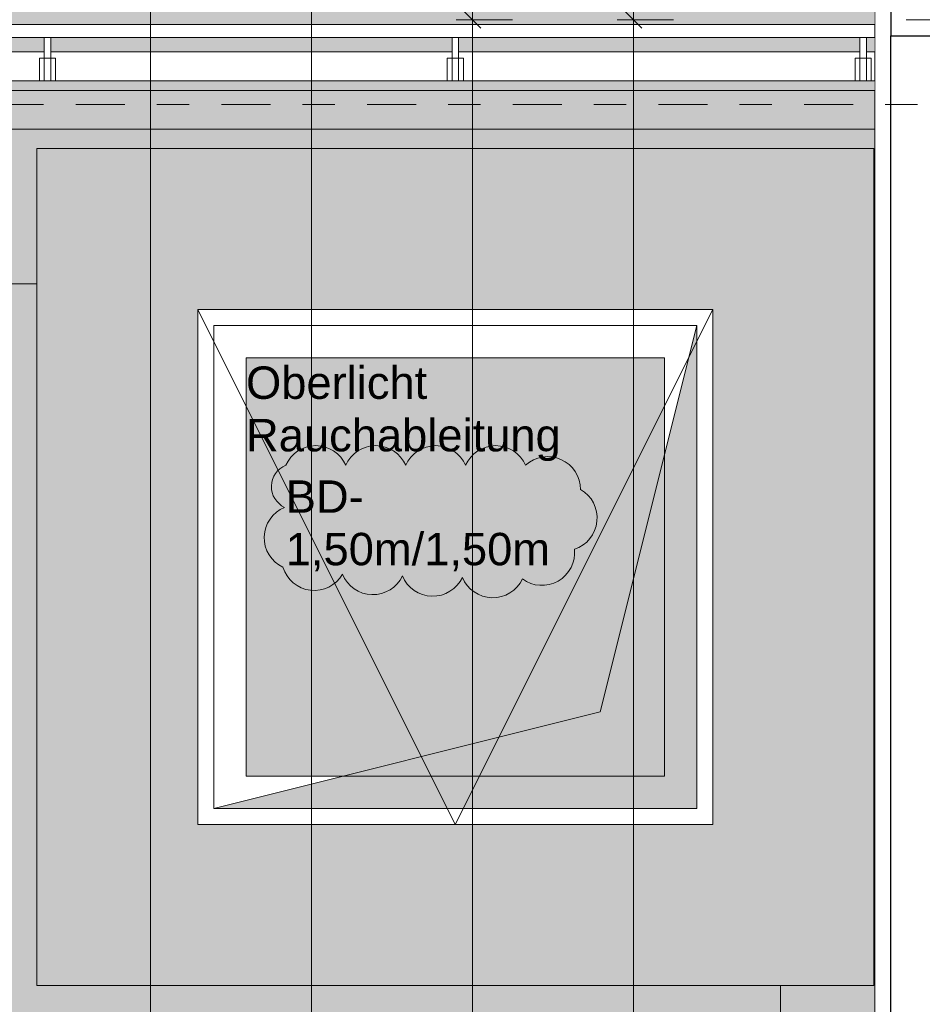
# Model space of a CAD drawing. Header units: metres. Extents: x -180 to 4, y -50 to 6.
# Tile 215 of 256: x -102.67 to -99.87, y -14.96 to -11.9. Entities that reach past the tile are written whole.
import ezdxf

# ---------------------------------------------------------------- set-up
doc = ezdxf.new("R2010")
doc.units = ezdxf.units.M
doc.header["$LTSCALE"] = 0.05
doc.header["$PDMODE"] = 1
doc.header["$PDSIZE"] = -2
for name, pattern in [('ISO-02 Strichlinie', [3.81, 3.048, -0.762]), ('ISO-10 Strichpunktlinie', [4.699, 3.048, -0.762, 0.127, -0.762]), ('Linienart-20', [2.116531, 1.058062, -1.058469]), ('Linienart-34', [4.233, 2.116, -2.117])]:
    doc.linetypes.add(name, pattern=pattern)
doc.layers.get('0').update_dxf_attribs({"lineweight": 25})
for name, color, linetype, lineweight, true_color in [('30 -33 Aussenwände- 7 Fassade_ Elemente', 7, 'Continuous', 9, 0x00aacc), ('30 -35 Decken- 1 Konstruktion-Träger- Stahlbeton', 7, 'Continuous', 13, 0x33aa00), ('30 -35 Decken- 11 Bodendurchbruch', 7, 'Continuous', 15, 0x599559), ('30 -36 Dächer- 3 Dachbeläge', 7, 'Continuous', 15, 0x9999ff), ('30 -36 Dächer- 3 Dachbeläge Gründach', 250, 'Continuous', 9, 0x333333), ('30 -36 Dächer- 4 Dachbekleidungen', 7, 'Continuous', 9, 0xccccff), ('70 -72 Beschriftung- 1 Beschriftung allgemein', 7, 'Continuous', 9, 0xff6633), ('70 -72 Beschriftung- 7 Detailverweise Linie', 7, 'Continuous', 9, 0x00dd00), ('70 -76 Bemaßung- 2 Allgemein', 7, 'Continuous', 5, 0x6666cc), ('70 -77 Revision- 2 Wolken', 7, 'Continuous', 18, 0x944cff), ('CW-Unsichtbar', 7, 'Continuous', 9, 0x599559)]:
    doc.layers.add(name, color=color, linetype=linetype, lineweight=lineweight, true_color=true_color)
for name, color, linetype, lineweight in [('40 -43 Lüftungsanlagen - Entrauchung', 7, 'Continuous', 9), ('60- 61 allgemeine Ausstattung- 4 Terrassen', 7, 'Continuous', 9), ('70 -73 Bauteildarst.- 2 verdeckt 0.15', 7, 'Linienart-34', 15), ('Keine', 7, 'Continuous', 9)]:
    doc.layers.add(name, color=color, linetype=linetype, lineweight=lineweight)
doc.styles.add('Arial', font='arial.ttf')
doc.styles.add('Arial (bold)', font='arialbd.ttf')
doc.dimstyles.new('k+k 1_50', dxfattribs={"dimtxt": 0.100689, "dimasz": 0.05302, "dimexe": 0.05, "dimexo": 0.15, "dimgap": 0.01, "dimtad": 1, "dimdec": 3, "dimtxsty": 'Arial', "dimblk": 'VW_SLASH', "dimblk1": 'VW_SLASH', "dimblk2": 'VW_SLASH', "dimcen": 0, "dimdle": 0.05, "dimadec": 3, "dimazin": 0, "dimtfac": 0.75, "dimtdec": 3, "dimtix": 1, "dimtmove": 0, "dimatfit": 0, "dimldrblk": 'VW_SLASH-1', "dimfxl": 0.125, "dimfxlon": 1, "dimfrac": 2, "dimtolj": 1, "dimarcsym": 0})

# ---------------------------------------------------------------- blocks, each defined once
blk = doc.blocks.new('Gruppe-1512')
at = {"color": 255}
blk.add_wipeout([(-100.018, -19.947), (-100.018, -11.697), (-99.221, -11.697), (-99.221, -19.947)], dxfattribs=at).dxf.layer = '30 -33 Aussenwände- 7 Fassade_ Elemente'
blk.add_wipeout([(-99.776, -19.722), (-99.428, -19.722), (-99.428, -11.922), (-99.776, -11.922), (-99.776, -11.767), (-100.018, -11.767), (-100.018, -19.877), (-99.776, -19.877)], dxfattribs=at).dxf.layer = '30 -33 Aussenwände- 7 Fassade_ Elemente'
at = {"layer": '30 -33 Aussenwände- 7 Fassade_ Elemente', "flags": 128}
blk.add_lwpolyline([(-99.776, -19.722), (-99.428, -19.722), (-99.428, -11.922), (-99.776, -11.922), (-99.776, -11.767), (-100.018, -11.767), (-100.018, -19.877), (-99.776, -19.877)], close=True, dxfattribs=at)
at = {"color": 255, "lineweight": 25}
blk.add_wipeout([(-99.968, -19.697), (-99.968, -11.947), (-99.776, -11.947), (-99.776, -19.697)], dxfattribs=at).dxf.layer = '30 -33 Aussenwände- 7 Fassade_ Elemente'
at = {"layer": '30 -33 Aussenwände- 7 Fassade_ Elemente', "lineweight": 25, "flags": 128}
blk.add_lwpolyline([(-99.968, -19.697), (-99.968, -11.947), (-99.776, -11.947), (-99.776, -19.697)], close=True, dxfattribs=at)
at = {"color": 255, "lineweight": 25}
blk.add_wipeout([(-99.776, -11.922), (-99.836, -11.922), (-99.836, -11.782), (-99.968, -11.782), (-99.968, -11.947), (-99.776, -11.947)], dxfattribs=at).dxf.layer = '30 -33 Aussenwände- 7 Fassade_ Elemente'
at = {"layer": '30 -33 Aussenwände- 7 Fassade_ Elemente', "lineweight": 25, "flags": 128}
blk.add_lwpolyline([(-99.776, -11.922), (-99.836, -11.922), (-99.836, -11.782), (-99.968, -11.782), (-99.968, -11.947), (-99.776, -11.947)], close=True, dxfattribs=at)
blk = doc.blocks.new('Gruppe-4392')
at = {"layer": '30 -35 Decken- 1 Konstruktion-Träger- Stahlbeton', "color": 7, "linetype": 'Linienart-20', "lineweight": 13, "transparency": 33554687}
blk.add_line((-99.621, -11.897), (-106.821, -11.897), dxfattribs=at)
at = {"layer": '30 -35 Decken- 1 Konstruktion-Träger- Stahlbeton', "color": 0, "flags": 1}
for tag in ['IFC_UUID', 'instanceID']:
    blk.add_attdef(tag, (-106.821, -11.897), '', height=0.00018, dxfattribs=at)
blk = doc.blocks.new('_03-OG3_Tragwerk (2D)')
at = {"layer": '30 -33 Aussenwände- 7 Fassade_ Elemente', "color": 7}
blk.add_blockref('Gruppe-1512', (0, 0), dxfattribs=at)
at = {"layer": '30 -35 Decken- 1 Konstruktion-Träger- Stahlbeton'}
blk.add_blockref('Gruppe-4392', (0, 0), dxfattribs=at)
blk = doc.blocks.new('Gruppe-8278')
at = {"color": 255, "lineweight": 9}
blk.add_wipeout([(-100.021, -12.297), (-100.021, -14.897), (-101.3194, -14.897), (-101.3194, -14.397), (-100.521, -14.397), (-100.521, -12.797), (-101.3194, -12.797), (-101.3194, -12.297)], dxfattribs=at).dxf.layer = '30 -36 Dächer- 3 Dachbeläge'
blk.add_wipeout([(-101.3194, -12.297), (-101.3194, -12.797), (-102.121, -12.797), (-102.121, -14.397), (-101.3194, -14.397), (-101.3194, -14.897), (-102.621, -14.897), (-102.621, -12.297)], dxfattribs=at).dxf.layer = '30 -36 Dächer- 3 Dachbeläge'
at = {"layer": '30 -36 Dächer- 3 Dachbeläge', "linetype": 'Continuous', "lineweight": 9}
h = blk.add_hatch(dxfattribs=at)
h.set_pattern_fill('{914A209A-ED12-11EE-87B6-5CE', style=0, pattern_type=2)
h.set_pattern_definition([(-22, (-62.9235, -22.547042), (-0.018555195, 0.04226461), [0.000625, -0.061875]), (14, (-62.915251, -22.569718), (-0.037110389, -0.027832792), [0.000625, -0.030625]), (-3.77456, (-62.974014, -22.58415), (-0.01958604, 0.06597403), [0.00028186, -0.09367194]), (-68, (-62.80392, -22.52024), (0.1926424, 0.0440799), [0.00028125, -0.09346875]), (96, (-62.937934, -22.611983), (-0.036105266, -0.06319548), [0.0005625, -0.0931875]), (132, (-62.9101, -22.58828), (0.040202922, 0.004123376), [0.0003125, -0.0621875]), (-17, (-62.942055, -22.57178), (0.0930531, 0.02892868), [0.000625, -0.061875]), (-145, (-62.9369, -22.566625), (0.06266964, -0.04009224), [0.000625, -0.061875]), (-137, (-62.95133, -22.563533), (0.049444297, -0.02123569), [0.000625, -0.061875])])
h.paths.add_polyline_path([(-102.621, -12.297), (-102.621, -14.897), (-100.021, -14.897), (-100.021, -12.297)])
h.paths.add_polyline_path([(-100.521, -14.397), (-102.121, -14.397), (-102.121, -12.797), (-100.521, -12.797)])
at = {"layer": '30 -36 Dächer- 3 Dachbeläge', "lineweight": 9, "flags": 128}
for points in [[(-102.621, -12.297), (-102.621, -14.897), (-100.021, -14.897), (-100.021, -12.297)], [(-100.521, -14.397), (-102.121, -14.397), (-102.121, -12.797), (-100.521, -12.797)]]:
    blk.add_lwpolyline(points, close=True, dxfattribs=at)
at = {"color": 255, "linetype": 'Continuous', "lineweight": 9}
blk.add_wipeout([(-102.121, -12.797), (-100.521, -12.797), (-100.521, -14.397), (-102.121, -14.397)], dxfattribs=at).dxf.layer = '40 -43 Lüftungsanlagen - Entrauchung'
at = {"layer": '40 -43 Lüftungsanlagen - Entrauchung', "linetype": 'Continuous', "lineweight": 0}
blk.add_hatch(color=254, dxfattribs=at).paths.add_polyline_path([(-101.971, -12.947), (-100.671, -12.947), (-100.671, -14.247), (-101.971, -14.247)])
at = {"layer": '40 -43 Lüftungsanlagen - Entrauchung', "color": 7, "linetype": 'Continuous', "lineweight": 9, "flags": 128}
blk.add_lwpolyline([(-102.121, -12.797), (-100.521, -12.797), (-100.521, -14.397), (-102.121, -14.397)], close=True, dxfattribs=at)
blk.add_lwpolyline([(-102.121, -12.797), (-101.321, -14.397), (-100.521, -12.797)], dxfattribs=at)
at = {"layer": '40 -43 Lüftungsanlagen - Entrauchung', "color": 252, "true_color": 0x888888, "flags": 128}
blk.add_lwpolyline([(-101.971, -12.947), (-100.671, -12.947), (-100.671, -14.247), (-101.971, -14.247)], close=True, dxfattribs=at)
at = {"layer": '70 -73 Bauteildarst.- 2 verdeckt 0.15', "flags": 128}
blk.add_lwpolyline([(-102.071, -12.847), (-100.571, -12.847), (-100.571, -14.347), (-102.071, -14.347)], close=True, dxfattribs=at)
at = {"layer": '70 -72 Beschriftung- 1 Beschriftung allgemein', "insert": (-101.971, -12.9741), "char_height": 0.100689, "attachment_point": 1, "rotation": 359.9947, "line_spacing_factor": 0.970891, "style": 'Arial'}
blk.add_mtext('Oberlicht\\PRauchableitung', dxfattribs=at)
blk = doc.blocks.new('Gruppe-8711')
at = {"color": 255}
blk.add_wipeout([(-102.5777, -12.017), (-102.5777, -12.087), (-102.5977, -12.087), (-102.5977, -12.017)], dxfattribs=at).dxf.layer = '30 -36 Dächer- 4 Dachbekleidungen'
at = {"layer": '30 -36 Dächer- 4 Dachbekleidungen', "flags": 128}
for points in [[(-102.5977, -12.017), (-102.6127, -12.017), (-102.6127, -12.087), (-102.5977, -12.087)], [(-102.5777, -12.017), (-102.5777, -12.087), (-102.5977, -12.087), (-102.5977, -12.017)], [(-102.5777, -12.017), (-102.5627, -12.017), (-102.5627, -12.087), (-102.5777, -12.087)]]:
    blk.add_lwpolyline(points, dxfattribs=at)
at = {"color": 255}
blk.add_wipeout([(-102.5777, -12.017), (-102.5777, -11.937), (-102.5977, -11.937), (-102.5977, -12.017)], dxfattribs=at).dxf.layer = '30 -36 Dächer- 4 Dachbekleidungen'
at = {"layer": '30 -36 Dächer- 4 Dachbekleidungen', "flags": 128}
blk.add_lwpolyline([(-102.5777, -12.017), (-102.5777, -11.937), (-102.5977, -11.937), (-102.5977, -12.017)], close=True, dxfattribs=at)
blk = doc.blocks.new('Gruppe-8712')
at = {"color": 255}
blk.add_wipeout([(-101.311, -12.017), (-101.311, -12.087), (-101.331, -12.087), (-101.331, -12.017)], dxfattribs=at).dxf.layer = '30 -36 Dächer- 4 Dachbekleidungen'
at = {"layer": '30 -36 Dächer- 4 Dachbekleidungen', "flags": 128}
for points in [[(-101.331, -12.017), (-101.346, -12.017), (-101.346, -12.087), (-101.331, -12.087)], [(-101.311, -12.017), (-101.311, -12.087), (-101.331, -12.087), (-101.331, -12.017)], [(-101.311, -12.017), (-101.296, -12.017), (-101.296, -12.087), (-101.311, -12.087)]]:
    blk.add_lwpolyline(points, dxfattribs=at)
at = {"color": 255}
blk.add_wipeout([(-101.311, -12.017), (-101.311, -11.937), (-101.331, -11.937), (-101.331, -12.017)], dxfattribs=at).dxf.layer = '30 -36 Dächer- 4 Dachbekleidungen'
at = {"layer": '30 -36 Dächer- 4 Dachbekleidungen', "flags": 128}
blk.add_lwpolyline([(-101.311, -12.017), (-101.311, -11.937), (-101.331, -11.937), (-101.331, -12.017)], close=True, dxfattribs=at)
blk = doc.blocks.new('Gruppe-8713')
at = {"color": 255}
blk.add_wipeout([(-100.0443, -12.017), (-100.0443, -12.087), (-100.0643, -12.087), (-100.0643, -12.017)], dxfattribs=at).dxf.layer = '30 -36 Dächer- 4 Dachbekleidungen'
at = {"layer": '30 -36 Dächer- 4 Dachbekleidungen', "flags": 128}
for points in [[(-100.0643, -12.017), (-100.0793, -12.017), (-100.0793, -12.087), (-100.0643, -12.087)], [(-100.0443, -12.017), (-100.0443, -12.087), (-100.0643, -12.087), (-100.0643, -12.017)], [(-100.0443, -12.017), (-100.0293, -12.017), (-100.0293, -12.087), (-100.0443, -12.087)]]:
    blk.add_lwpolyline(points, dxfattribs=at)
at = {"color": 255}
blk.add_wipeout([(-100.0443, -12.017), (-100.0443, -11.937), (-100.0643, -11.937), (-100.0643, -12.017)], dxfattribs=at).dxf.layer = '30 -36 Dächer- 4 Dachbekleidungen'
at = {"layer": '30 -36 Dächer- 4 Dachbekleidungen', "flags": 128}
blk.add_lwpolyline([(-100.0443, -12.017), (-100.0443, -11.937), (-100.0643, -11.937), (-100.0643, -12.017)], close=True, dxfattribs=at)
blk = doc.blocks.new('Gruppe-8835')
at = {"layer": '30 -35 Decken- 11 Bodendurchbruch', "linetype": 'Continuous', "lineweight": 0}
blk.add_hatch(color=85, dxfattribs=at).paths.add_polyline_path([(-0.75, -0.75), (0.75, -0.75), (0.75, 0.75), (0.45, -0.45)])
at = {"layer": '30 -35 Decken- 11 Bodendurchbruch', "flags": 128}
blk.add_lwpolyline([(-0.75, -0.75), (0.75, -0.75), (0.75, 0.75), (0.45, -0.45)], close=True, dxfattribs=at)
blk = doc.blocks.new('Gruppe-8836')
at = {"layer": '30 -35 Decken- 11 Bodendurchbruch', "flags": 128}
blk.add_lwpolyline([(-0.75, -0.75), (-0.75, 0.75), (0.75, 0.75), (0.45, -0.45)], close=True, dxfattribs=at)
blk = doc.blocks.new('Gruppe-8837')
at = {"layer": '30 -35 Decken- 11 Bodendurchbruch', "insert": (-0.5266, -0.0133), "char_height": 0.100689, "attachment_point": 7, "line_spacing_factor": 0.970891, "style": 'Arial'}
blk.add_mtext('BD- \\P1,50m/1,50m', dxfattribs=at)
blk = doc.blocks.new('Gruppe-8838')
at = {"layer": '30 -35 Decken- 11 Bodendurchbruch'}
for name in ['Gruppe-8835', 'Gruppe-8836']:
    blk.add_blockref(name, (0, 0), dxfattribs=at)
at = {"layer": '30 -35 Decken- 11 Bodendurchbruch', "color": 7, "transparency": 33554687}
blk.add_blockref('Gruppe-8837', (0, 0), dxfattribs=at)
blk = doc.blocks.new('Schlitze Durchbr (2D)-22')
at = {"layer": 'CW-Unsichtbar', "linetype": 'Continuous', "lineweight": 5, "transparency": 33554687}
for p in [(-0.75, 0), (0.75, 0)]:
    blk.add_point(p, dxfattribs=at)
at = {"layer": '30 -35 Decken- 11 Bodendurchbruch', "color": 7, "transparency": 33554687}
blk.add_blockref('Gruppe-8838', (0, 0), dxfattribs=at)
at = {"layer": '30 -35 Decken- 11 Bodendurchbruch', "color": 0, "flags": 1}
for tag in ['prm0_value', 'prm1_value', 'prm2_value', 'prm3_value', 'prm4_value', 'prm5_value', 'prm6_value', 'prm7_value', 'IFC_UUID', 'instanceID', 'prm0_name', 'prm0_type', 'prm1_name', 'prm1_type', 'prm2_name', 'prm2_type', 'prm3_name', 'prm3_type', 'prm4_name', 'prm4_type', 'prm5_name', 'prm5_type', 'prm6_name', 'prm6_type', 'prm7_name', 'prm7_type']:
    blk.add_attdef(tag, (-102.071, -14.347), '', height=0.00018, dxfattribs=at)
blk = doc.blocks.new('Änderungswolke-28')
at = {"layer": '70 -77 Revision- 2 Wolken', "transparency": 33554687, "flags": 128}
blk.add_lwpolyline([(-1.25, 0.3775, -0.298217), (-1.1569, 0.4385, -0.298217), (-1.0638, 0.3775, -0.298217), (-0.9706, 0.4385, -0.298217), (-0.8775, 0.3775, -0.298217), (-0.7844, 0.4385, -0.298217), (-0.6913, 0.3775, -0.298217), (-0.5982, 0.4385, -0.298217), (-0.5051, 0.3775, -0.298217), (-0.3952, 0.3956, -0.298217), (-0.3347, 0.3022, -0.298217), (-0.2834, 0.2035, -0.298217), (-0.3534, 0.1169, -0.298217), (-0.4041, 0.0178, -0.298217), (-0.5151, 0.0246, -0.298217), (-0.6098, -0.0339, -0.298217), (-0.7013, 0.0294, -0.298217), (-0.796, -0.0291, -0.298217), (-0.8875, 0.0342, -0.298217), (-0.9822, -0.0243, -0.298217), (-1.0737, 0.039, -0.298217), (-1.1732, -0.0107, -0.298217), (-1.2586, 0.0606, -0.298217), (-1.317, 0.1554, -0.298217), (-1.2536, 0.2468, -0.298217), (-1.2946, 0.3133, -0.298217), (-1.25, 0.3775)], format="xyb", close=True, dxfattribs=at)
blk = doc.blocks.new('Gruppe-8878')
at = {"layer": '30 -36 Dächer- 3 Dachbeläge Gründach', "linetype": 'Continuous', "lineweight": 0, "true_color": 0xe7eedf, "transparency": 33554687}
blk.add_hatch(color=254, dxfattribs=at).paths.add_polyline_path([(-100.01799996, -31.79404198), (-100.01799996, -31.61704198), (-100.31099996, -31.61704198), (-100.31099996, -12.39704198), (-159.47099996, -12.39704198), (-159.47099996, -39.25704198), (-99.61099996, -39.25704198), (-99.61099996, -31.79404198)])
at = {"layer": '30 -36 Dächer- 3 Dachbeläge Gründach', "flags": 128}
blk.add_lwpolyline([(-100.01799996, -31.79404198), (-100.01799996, -31.61704198), (-100.31099996, -31.61704198), (-100.31099996, -12.39704198), (-159.47099996, -12.39704198), (-159.47099996, -39.25704198), (-99.61099996, -39.25704198), (-99.61099996, -31.79404198)], close=True, dxfattribs=at)
at = {"color": 255, "linetype": 'ISO-02 Strichlinie', "lineweight": 5, "transparency": 33554483}
blk.add_wipeout([(-99.35099996, -11.10004198), (-99.35099996, -11.27704198), (-99.84099996, -11.27704198), (-99.84099996, -11.76704198), (-100.01799996, -11.76704198), (-100.01799996, -12.11704198), (-107.02059596, -12.11704198), (-107.02059596, -11.89704198), (-106.82099996, -11.89704198), (-106.82099996, -11.49704198), (-107.02059596, -11.49704198), (-107.02059596, -0.94704198), (-99.54599996, -0.94704198), (-99.54599996, -2.69704198), (-101.84599996, -2.69704198), (-101.84599996, -8.69704198), (-99.54599996, -8.69704198), (-99.54599996, -11.10004198)], dxfattribs=at).dxf.layer = '60- 61 allgemeine Ausstattung- 4 Terrassen'
at = {"layer": '60- 61 allgemeine Ausstattung- 4 Terrassen', "linetype": 'Continuous', "lineweight": 9, "transparency": 33554483}
h = blk.add_hatch(dxfattribs=at)
h.set_pattern_fill('Sand 1 sehr fein SRF', style=0, pattern_type=2)
h.set_pattern_definition([(-22, (-129.5485, -6.532042), (-0.018555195, 0.04226461), [0.000625, -0.061875]), (14, (-129.540251, -6.554718), (-0.037110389, -0.027832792), [0.000625, -0.030625]), (-3.77456, (-129.599014, -6.56915), (-0.01958604, 0.06597403), [0.00028186, -0.09367194]), (-68, (-129.42892, -6.50524), (0.1926424, 0.04408), [0.00028125, -0.09346875]), (96, (-129.562934, -6.596983), (-0.036105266, -0.06319548), [0.0005625, -0.0931875]), (132, (-129.5351, -6.57328), (0.040202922, 0.004123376), [0.0003125, -0.0621875]), (-17, (-129.567055, -6.55678), (0.0930531, 0.02892868), [0.000625, -0.061875]), (-145, (-129.5619, -6.551625), (0.06266964, -0.04009224), [0.000625, -0.061875]), (-137, (-129.57633, -6.548533), (0.0494443, -0.02123569), [0.000625, -0.061875])])
h.paths.add_polyline_path([(-99.84099996, -11.27704198), (-99.35099996, -11.27704198), (-99.35099996, -11.10004198), (-99.54599996, -11.10004198), (-99.54599996, -8.69704198), (-101.84599996, -8.69704198), (-101.84599996, -2.69704198), (-99.54599996, -2.69704198), (-99.54599996, -0.94704198), (-159.62399996, -0.94704198), (-159.62399996, -2.69704198), (-155.87399996, -2.69704198), (-155.87399996, -8.69704198), (-159.62399996, -8.69704198), (-159.62399996, -11.62704198), (-159.80099996, -11.62704198), (-159.80099996, -12.11704198), (-100.01799996, -12.11704198), (-100.01799996, -11.76704198), (-99.84099996, -11.76704198)])
h.paths.add_polyline_path([(-152.82099996, -11.49704198), (-152.42099996, -11.49704198), (-152.42099996, -11.89704198), (-152.82099996, -11.89704198)])
h.paths.add_polyline_path([(-107.22099996, -11.49704198), (-106.82099996, -11.49704198), (-106.82099996, -11.89704198), (-107.22099996, -11.89704198)])
h.paths.add_polyline_path([(-114.82099996, -11.49704198), (-114.42099996, -11.49704198), (-114.42099996, -11.89704198), (-114.82099996, -11.89704198)])
h.paths.add_polyline_path([(-122.42099996, -11.49704198), (-122.02099996, -11.49704198), (-122.02099996, -11.89704198), (-122.42099996, -11.89704198)])
h.paths.add_polyline_path([(-130.02099996, -11.49704198), (-129.62099996, -11.49704198), (-129.62099996, -11.89704198), (-130.02099996, -11.89704198)])
h.paths.add_polyline_path([(-137.62099996, -11.49704198), (-137.22099996, -11.49704198), (-137.22099996, -11.89704198), (-137.62099996, -11.89704198)])
h.paths.add_polyline_path([(-145.22099996, -11.49704198), (-144.82099996, -11.49704198), (-144.82099996, -11.89704198), (-145.22099996, -11.89704198)])
at = {"color": 255, "linetype": 'Continuous', "lineweight": 9, "transparency": 33554687}
blk.add_wipeout([(-99.13099996, -31.79404198), (-99.13099996, -39.73704198), (-129.83124836, -39.73704198), (-129.83124836, -39.25704198), (-100.31099996, -39.25704198), (-100.31099996, -12.71704198), (-129.83124836, -12.71704198), (-129.83124836, -12.23704198), (-100.01799996, -12.23704198), (-100.01799996, -31.12704198), (-99.83999996, -31.12704198), (-99.83999996, -31.61604198), (-99.35099996, -31.61604198), (-99.35099996, -31.79404198)], dxfattribs=at).dxf.layer = '30 -36 Dächer- 3 Dachbeläge'
at = {"layer": '30 -36 Dächer- 3 Dachbeläge', "linetype": 'Continuous', "lineweight": 9, "transparency": 33554687}
h = blk.add_hatch(dxfattribs=at)
h.set_pattern_fill('{914A209A-ED12-11EE-87B6-5CE', style=0, pattern_type=2)
h.set_pattern_definition([(-22, (-91.4235, -34.937042), (-0.018555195, 0.04226461), [0.000625, -0.061875]), (14, (-91.415251, -34.959718), (-0.0371103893, -0.0278327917), [0.000625, -0.030625]), (-3.77456, (-91.474014, -34.97415), (-0.01958604, 0.065974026), [0.00028186, -0.093671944]), (-68, (-91.30392, -34.91024), (0.1926424, 0.04407994), [0.00028125, -0.09346875]), (96, (-91.437934, -35.001983), (-0.036105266, -0.06319548), [0.0005625, -0.0931875]), (132, (-91.4101, -34.97828), (0.040202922, 0.004123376), [0.0003125, -0.0621875]), (-17, (-91.442055, -34.96178), (0.0930531, 0.028928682), [0.000625, -0.061875]), (-145, (-91.4369, -34.956625), (0.06266964, -0.040092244), [0.000625, -0.061875]), (-137, (-91.45133, -34.953533), (0.049444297, -0.02123569), [0.000625, -0.061875])])
h.paths.add_polyline_path([(-100.01799996, -31.12704198), (-99.83999996, -31.12704198), (-99.83999996, -31.61604198), (-99.35099996, -31.61604198), (-99.35099996, -31.79404198), (-99.13099996, -31.79404198), (-99.13099996, -39.73704198), (-160.51099996, -39.73704198), (-160.51099996, -31.61704198), (-159.93099996, -31.61704198), (-159.93099996, -12.23704198), (-100.01799996, -12.23704198)])
h.paths.add_polyline_path([(-159.47099996, -39.25704198), (-100.31099996, -39.25704198), (-100.31099996, -12.71704198), (-159.47099996, -12.71704198)])
at = {"layer": '30 -36 Dächer- 3 Dachbeläge', "color": 161, "linetype": 'Continuous', "lineweight": 9, "true_color": 0x9999ff, "transparency": 33554687, "flags": 128}
for points in [[(-100.01799996, -31.12704198), (-99.83999996, -31.12704198), (-99.83999996, -31.61604198), (-99.35099996, -31.61604198), (-99.35099996, -31.79404198), (-99.13099996, -31.79404198), (-99.13099996, -39.73704198), (-160.51099996, -39.73704198), (-160.51099996, -31.61704198), (-159.93099996, -31.61704198), (-159.93099996, -12.23704198), (-100.01799996, -12.23704198)], [(-159.47099996, -39.25704198), (-100.31099996, -39.25704198), (-100.31099996, -12.71704198), (-159.47099996, -12.71704198)]]:
    blk.add_lwpolyline(points, close=True, dxfattribs=at)
at = {"color": 255}
blk.add_wipeout([(-159.80099996, -11.99704198), (-100.01799996, -11.99704198), (-100.01799996, -12.08704198), (-159.80099996, -12.08704198)], dxfattribs=at).dxf.layer = '30 -36 Dächer- 4 Dachbekleidungen'
at = {"layer": '30 -36 Dächer- 4 Dachbekleidungen', "flags": 128}
blk.add_lwpolyline([(-159.80099996, -11.99704198), (-100.01799996, -11.99704198), (-100.01799996, -12.08704198), (-159.80099996, -12.08704198)], close=True, dxfattribs=at)
at = {"layer": '60- 61 allgemeine Ausstattung- 4 Terrassen', "color": 7}
blk.add_blockref('Gruppe-8278', (0, 0), dxfattribs=at)
at = {"layer": '30 -36 Dächer- 3 Dachbeläge', "linetype": 'Continuous', "lineweight": 0}
blk.add_hatch(color=254, dxfattribs=at).paths.add_polyline_path([(-100.01799996, -12.23704198), (-100.01799996, -12.11704198), (-160.12099996, -12.11704198), (-160.12099996, -31.45204198), (-161.04799996, -31.45204198), (-161.04799996, -31.61704198), (-160.09099996, -31.61704198), (-160.09099996, -39.25704198), (-159.93099996, -39.25704198), (-159.93099996, -12.23704198)])
at = {"layer": '30 -36 Dächer- 3 Dachbeläge', "flags": 128}
blk.add_lwpolyline([(-100.01799996, -12.23704198), (-100.01799996, -12.11704198), (-160.12099996, -12.11704198), (-160.12099996, -31.45204198), (-161.04799996, -31.45204198), (-161.04799996, -31.61704198), (-160.09099996, -31.61704198), (-160.09099996, -39.25704198), (-159.93099996, -39.25704198), (-159.93099996, -12.23704198)], close=True, dxfattribs=at)
at = {"layer": '30 -35 Decken- 11 Bodendurchbruch'}
blk.add_blockref('Schlitze Durchbr (2D)-22', (-101.32099996, -13.59704198), dxfattribs=at)
at = {"layer": '70 -72 Beschriftung- 1 Beschriftung allgemein', "color": 7}
for name in ['Gruppe-8711', 'Gruppe-8712', 'Gruppe-8713']:
    blk.add_blockref(name, (0, 0), dxfattribs=at)
at = {"layer": '70 -77 Revision- 2 Wolken'}
blk.add_blockref('Änderungswolke-28', (-100.59757575, -13.65855573), dxfattribs=at)
at = {"color": 255}
blk.add_wipeout([(-159.80099996, -11.91204198), (-100.01799996, -11.91204198), (-100.01799996, -11.95204198), (-159.80099996, -11.95204198)], dxfattribs=at).dxf.layer = '30 -36 Dächer- 4 Dachbekleidungen'
at = {"layer": '30 -36 Dächer- 4 Dachbekleidungen', "flags": 128}
blk.add_lwpolyline([(-159.80099996, -11.91204198), (-100.01799996, -11.91204198), (-100.01799996, -11.95204198), (-159.80099996, -11.95204198)], close=True, dxfattribs=at)
blk = doc.blocks.new('_OG3_2D (2D)')
at = {"layer": '70 -72 Beschriftung- 1 Beschriftung allgemein', "insert": (-100.33, -12.23745596), "char_height": 0.17620515, "attachment_point": 3, "rotation": 0, "line_spacing_factor": 0.970891, "style": 'Arial (bold)'}
blk.add_mtext('II', dxfattribs=at)
at = {"layer": '70 -72 Beschriftung- 1 Beschriftung allgemein', "color": 7}
blk.add_blockref('Gruppe-8878', (0, 0), dxfattribs=at)
blk = doc.blocks.new('VW_SLASH')
at = {"color": 0, "linetype": 'ByBlock', "lineweight": -2, "transparency": 16777216}
blk.add_line((0.943, 0), (-1, 0), dxfattribs=at)
at = {"color": 0, "lineweight": 20, "transparency": 16777216, "flags": 128}
blk.add_lwpolyline([(0.5, 0.5), (-0.5, -0.5)], dxfattribs=at)
blk = doc.blocks.new('*D9796')
at = {"layer": '70 -76 Bemaßung- 2 Allgemein', "color": 0, "lineweight": -2}
for p, q in [((-100.643, -11.1), (-100.818, -11.1)), ((-100.768, -11.844), (-100.768, -11.1531)), ((-100.643, -11.897), (-100.818, -11.897))]:
    blk.add_line(p, q, dxfattribs=at)
at = {"layer": 'Defpoints', "color": 0}
for p in [(-100.768, -11.1), (-99.381, -11.1), (-99.196, -11.897)]:
    blk.add_point(p, dxfattribs=at)
at = {"layer": '70 -76 Bemaßung- 2 Allgemein', "color": 0, "lineweight": -2, "xscale": 0.05302001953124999, "yscale": 0.05302001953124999, "zscale": 0.05302001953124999}
for p, rotation in [((-100.768, -11.1), 90), ((-100.768, -11.897), 270)]:
    blk.add_blockref('VW_SLASH', p, dxfattribs=dict(at, rotation=rotation))
at = {"layer": '70 -76 Bemaßung- 2 Allgemein', "color": 0, "insert": (-100.8453, -11.4985), "char_height": 0.100689, "attachment_point": 5, "rotation": 90, "style": 'Arial'}
blk.add_mtext('\\A1;79\\S7^ ;', dxfattribs=at)
blk = doc.blocks.new('VW_SLASH-1')
at = {"color": 0, "linetype": 'ByBlock', "lineweight": -2, "transparency": 16777216}
blk.add_line((0.943, 0), (-1, 0), dxfattribs=at)
at = {"color": 0, "lineweight": 5, "transparency": 16777216, "flags": 128}
blk.add_lwpolyline([(0.5, 0.5), (-0.5, -0.5)], dxfattribs=at)
blk = doc.blocks.new('*D9797')
at = {"layer": '70 -76 Bemaßung- 2 Allgemein', "color": 0, "lineweight": -2}
for p, q in [((-100.643, -11.897), (-100.818, -11.897)), ((-100.768, -19.519), (-100.768, -11.9501)), ((-100.643, -19.572), (-100.818, -19.572))]:
    blk.add_line(p, q, dxfattribs=at)
at = {"layer": 'Defpoints', "color": 0}
for p in [(-100.768, -11.897), (-99.196, -11.897), (-99.221, -19.572)]:
    blk.add_point(p, dxfattribs=at)
at = {"layer": '70 -76 Bemaßung- 2 Allgemein', "color": 0, "lineweight": -2, "xscale": 0.05302001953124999, "yscale": 0.05302001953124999, "zscale": 0.05302001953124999}
for p, rotation in [((-100.768, -11.897), 90), ((-100.768, -19.572), 270)]:
    blk.add_blockref('VW_SLASH', p, dxfattribs=dict(at, rotation=rotation))
at = {"layer": '70 -76 Bemaßung- 2 Allgemein', "color": 0, "insert": (-100.8552, -15.7345), "char_height": 0.100689, "attachment_point": 5, "rotation": 90, "style": 'Arial'}
blk.add_mtext('\\A1;7,67\\S5^ ;', dxfattribs=at)
blk = doc.blocks.new('*D11542')
at = {"layer": '70 -76 Bemaßung- 2 Allgemein', "color": 0, "lineweight": -2}
for p, q in [((-102.121, -11.697), (-102.218, -11.697)), ((-102.268, -31.144), (-102.268, -11.7501)), ((-102.118, -31.197), (-102.218, -31.197))]:
    blk.add_line(p, q, dxfattribs=at)
at = {"layer": 'Defpoints', "color": 0}
for p in [(-102.271, -11.697), (-102.268, -11.697), (-102.268, -31.197)]:
    blk.add_point(p, dxfattribs=at)
at = {"layer": '70 -76 Bemaßung- 2 Allgemein', "color": 0, "lineweight": -2, "xscale": 0.05302001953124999, "yscale": 0.05302001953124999, "zscale": 0.05302001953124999}
for p, rotation in [((-102.268, -11.697), 90), ((-102.268, -31.197), 270)]:
    blk.add_blockref('VW_SLASH', p, dxfattribs=dict(at, rotation=rotation))
at = {"layer": '70 -76 Bemaßung- 2 Allgemein', "color": 0, "insert": (-102.3385, -21.447), "char_height": 0.10069, "attachment_point": 5, "rotation": 90, "style": 'Arial'}
blk.add_mtext('\\A1;19,50', dxfattribs=at)
blk = doc.blocks.new('*D11556')
at = {"layer": '70 -76 Bemaßung- 2 Allgemein', "color": 0, "lineweight": -2}
for p, q in [((-101.643, -11.767), (-101.818, -11.767)), ((-101.768, -19.824), (-101.768, -11.8201)), ((-101.643, -19.877), (-101.818, -19.877))]:
    blk.add_line(p, q, dxfattribs=at)
at = {"layer": 'Defpoints', "color": 0}
for p in [(-101.768, -11.767), (-100.018, -11.767), (-100.018, -19.877)]:
    blk.add_point(p, dxfattribs=at)
at = {"layer": '70 -76 Bemaßung- 2 Allgemein', "color": 0, "lineweight": -2, "xscale": 0.05302001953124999, "yscale": 0.05302001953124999, "zscale": 0.05302001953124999}
for p, rotation in [((-101.768, -11.767), 90), ((-101.768, -19.877), 270)]:
    blk.add_blockref('VW_SLASH', p, dxfattribs=dict(at, rotation=rotation))
at = {"layer": '70 -76 Bemaßung- 2 Allgemein', "color": 0, "insert": (-101.8385, -15.822), "char_height": 0.10069, "attachment_point": 5, "rotation": 90, "style": 'Arial'}
blk.add_mtext('\\A1;8,11', dxfattribs=at)
blk = doc.blocks.new('*D11576')
at = {"layer": '70 -76 Bemaßung- 2 Allgemein', "color": 0, "lineweight": -2}
for p, q in [((-101.418, -11.697), (-101.318, -11.697)), ((-101.268, -11.844), (-101.268, -11.7501)), ((-101.143, -11.897), (-101.318, -11.897))]:
    blk.add_line(p, q, dxfattribs=at)
at = {"layer": 'Defpoints', "color": 0}
for p in [(-101.268, -11.697), (-101.268, -11.697), (-99.221, -11.897)]:
    blk.add_point(p, dxfattribs=at)
at = {"layer": '70 -76 Bemaßung- 2 Allgemein', "color": 0, "lineweight": -2, "xscale": 0.05302001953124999, "yscale": 0.05302001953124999, "zscale": 0.05302001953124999}
for p, rotation in [((-101.268, -11.697), 90), ((-101.268, -11.897), 270)]:
    blk.add_blockref('VW_SLASH', p, dxfattribs=dict(at, rotation=rotation))
at = {"layer": '70 -76 Bemaßung- 2 Allgemein', "color": 0, "insert": (-101.3294, -11.797), "char_height": 0.10069, "attachment_point": 5, "rotation": 90, "style": 'Arial'}
blk.add_mtext('\\A1;20', dxfattribs=at)
blk = doc.blocks.new('*D11577')
at = {"layer": '70 -76 Bemaßung- 2 Allgemein', "color": 0, "lineweight": -2}
for p, q in [((-101.143, -11.897), (-101.318, -11.897)), ((-101.268, -19.694), (-101.268, -11.9501)), ((-101.143, -19.747), (-101.318, -19.747))]:
    blk.add_line(p, q, dxfattribs=at)
at = {"layer": 'Defpoints', "color": 0}
for p in [(-101.268, -11.897), (-99.221, -11.897), (-99.221, -19.747)]:
    blk.add_point(p, dxfattribs=at)
at = {"layer": '70 -76 Bemaßung- 2 Allgemein', "color": 0, "lineweight": -2, "xscale": 0.05302001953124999, "yscale": 0.05302001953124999, "zscale": 0.05302001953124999}
for p, rotation in [((-101.268, -11.897), 90), ((-101.268, -19.747), 270)]:
    blk.add_blockref('VW_SLASH', p, dxfattribs=dict(at, rotation=rotation))
at = {"layer": '70 -76 Bemaßung- 2 Allgemein', "color": 0, "insert": (-101.3385, -15.822), "char_height": 0.10069, "attachment_point": 5, "rotation": 90, "style": 'Arial'}
blk.add_mtext('\\A1;7,85', dxfattribs=at)
blk = doc.blocks.new('Gruppe-9035')
at = {"layer": '70 -76 Bemaßung- 2 Allgemein'}
for base, p1, p2, text, picture, middle in [((-100.768, -11.1), (-99.196, -11.897), (-99.381, -11.1), '79\\S7^ ;', '*D9796', (-100.8453, -11.4985)), ((-100.768, -11.897), (-99.221, -19.572), (-99.196, -11.897), '7,67\\S5^ ;', '*D9797', (-100.8552, -15.7345))]:
    dim = blk.add_linear_dim(base=base, p1=p1, p2=p2, angle=270, text=text, dimstyle='k+k 1_50', override={"dimtxt": 0.100689, "dimgap": 0.01, "dimpost": '<>', "dimtxsty": 'Arial', "dimtmove": 2}, dxfattribs=at)
    dim.commit()
    dim.dimension.update_dxf_attribs({"geometry": picture, "text_midpoint": middle})
blk = doc.blocks.new('Gruppe-9734')
at = {"layer": '70 -76 Bemaßung- 2 Allgemein'}
dim = blk.add_linear_dim(base=(-102.26799996, -11.69704198), p1=(-102.26799996, -31.19704198), p2=(-102.27099996, -11.69704198), angle=270, text='19,50', dimstyle='k+k 1_50', override={"dimtxt": 0.100689, "dimgap": 0.01, "dimdec": 8, "dimpost": '<>', "dimtxsty": 'Arial', "dimtmove": 2}, dxfattribs=at)
dim.commit()
dim.dimension.update_dxf_attribs({"geometry": '*D11542', "text_midpoint": (-102.3384635, -21.44704198)})
blk = doc.blocks.new('Gruppe-9735')
at = {"layer": '70 -76 Bemaßung- 2 Allgemein'}
dim = blk.add_aligned_dim(p1=(-100.01799996, -19.87704198), p2=(-100.01799996, -11.76704198), distance=1.75, text='8,11', dimstyle='k+k 1_50', override={"dimtxt": 0.100689, "dimgap": 0.01, "dimdec": 8, "dimpost": '<>', "dimtxsty": 'Arial', "dimtmove": 2}, dxfattribs=at)
dim.commit()
dim.dimension.update_dxf_attribs({"geometry": '*D11556', "text_midpoint": (-101.8384635, -15.82204198)})
blk = doc.blocks.new('Gruppe-9736')
at = {"layer": '70 -76 Bemaßung- 2 Allgemein'}
dim = blk.add_linear_dim(base=(-101.26799996, -11.69704198), p1=(-99.22099996, -11.89704198), p2=(-101.26799996, -11.69704198), angle=270, text='20', dimstyle='k+k 1_50', override={"dimtxt": 0.100689, "dimgap": 0.01, "dimdec": 8, "dimpost": '<>', "dimtxsty": 'Arial', "dimtmove": 2}, dxfattribs=at)
dim.commit()
dim.dimension.update_dxf_attribs({"geometry": '*D11576', "text_midpoint": (-101.32940152, -11.79704198)})
dim = blk.add_aligned_dim(p1=(-99.22099996, -19.74704198), p2=(-99.22099996, -11.89704198), distance=2.047, text='7,85', dimstyle='k+k 1_50', override={"dimtxt": 0.100689, "dimgap": 0.01, "dimdec": 8, "dimpost": '<>', "dimtxsty": 'Arial', "dimtmove": 2}, dxfattribs=at)
dim.commit()
dim.dimension.update_dxf_attribs({"geometry": '*D11577', "text_midpoint": (-101.3384635, -15.82204198)})
blk = doc.blocks.new('_OG3_2D Bemaßung_ Beschriftung (2D)')
at = {"layer": '70 -72 Beschriftung- 7 Detailverweise Linie', "linetype": 'ISO-10 Strichpunktlinie', "flags": 128}
blk.add_lwpolyline([(-160.09955125, 0.3208767), (-99.01, 0.3208767), (-99.01, -12.16), (-160.09955125, -12.16)], close=True, dxfattribs=at)
at = {"layer": '70 -76 Bemaßung- 2 Allgemein'}
for name in ['Gruppe-9735', 'Gruppe-9734', 'Gruppe-9035', 'Gruppe-9736']:
    blk.add_blockref(name, (0, 0), dxfattribs=at)

msp = doc.modelspace()

# ---------------------------------------------------------------- block references
at = {"layer": 'Keine', "color": 1}
msp.add_blockref('_03-OG3_Tragwerk (2D)', (0, 0), dxfattribs=at)

# ---------------------------------------------------------------- next in the draw order: block references
msp.add_blockref('_OG3_2D (2D)', (0, 0), dxfattribs=at)

# ---------------------------------------------------------------- next in the draw order: block references
msp.add_blockref('_OG3_2D Bemaßung_ Beschriftung (2D)', (0, 0), dxfattribs=at)

doc.saveas('drawing.dxf')
